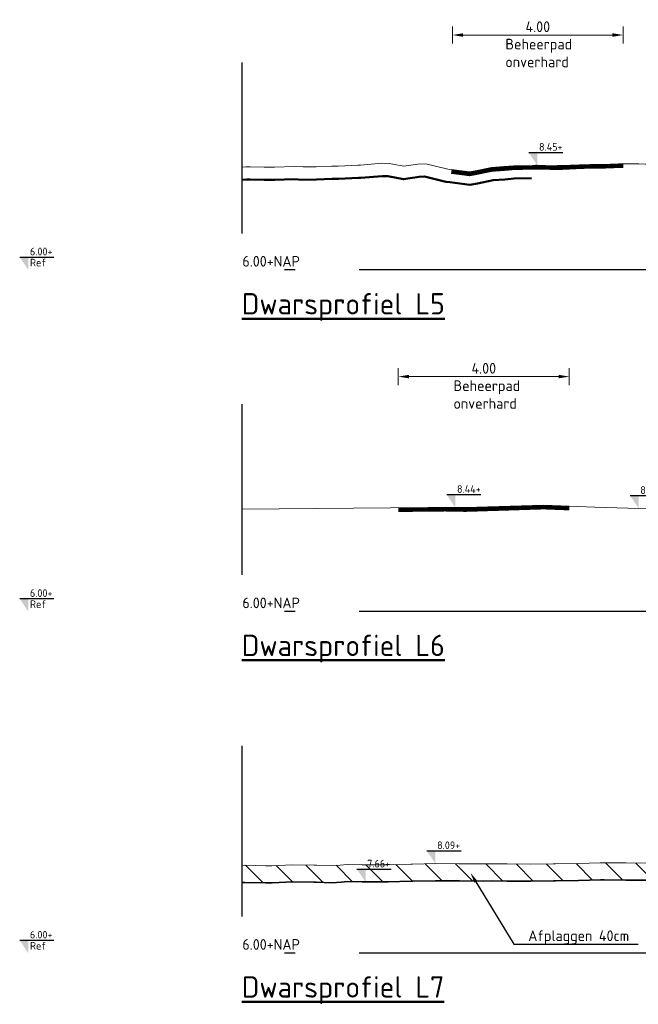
# Model space of a CAD drawing. Header units: metres. Extents: x 199581 to 207779, y 462378 to 466293.
# Tile 126 of 134: x 207393 to 207407, y 466036 to 466059. Entities that reach past the tile are written whole.
import ezdxf
from ezdxf import colors
from ezdxf.entities.mleader import LeaderData, LeaderLine
from ezdxf.math import Vec2, Vec3

# ---------------------------------------------------------------- set-up
doc = ezdxf.new("R2010")
doc.units = ezdxf.units.M
doc.linetypes.add('AL-NAP_LIJN', pattern=[15.25, 12, -1.5, 0.25, -1.5])
doc.linetypes.add('XX-AFBREEK', pattern=[7, 4, -1, 1, -1])
doc.layers.get('0').update_dxf_attribs({"lineweight": 25})
for name, color, linetype, lineweight in [('B-WE-GR-MAAIVELD-G-GRIJS', 253, 'GW-MAAIVELD', 13), ('N-WE-GW-GRONDWERKLIJN-G', 90, 'Continuous', 50), ('N-WE-GW-MAAIVELD-GD', 90, 'GW-MAAIVELD', 35), ('N-WE-GW-ONTGRAVING-WERK-AD', 253, 'Continuous', 18), ('X-XX-AL-AFBREEKLIJN-GD', 250, 'XX-AFBREEK', 25), ('X-XX-AL-M', 7, 'Continuous', 18), ('X-XX-AL-NAP-GD', 253, 'AL-NAP_LIJN', 25), ('X-XX-AL-PEILMAAT-BEST-SD', 251, 'Continuous', 25), ('X-XX-AL-PEILMAAT-SD', 7, 'Continuous', 25), ('X-XX-AL-REFERENTIE-T25', 7, 'Continuous', 25), ('X-XX-AL-T25', 7, 'Continuous', 25), ('X-XX-AL-T50', 7, 'Continuous', 50)]:
    doc.layers.add(name, color=color, linetype=linetype, lineweight=lineweight)
doc.layers.add('N-WA-OG-BEHEERPAD-AD', color=34, linetype='Continuous', lineweight=25, transparency=0.5)
doc.styles.add('NLCS-ISO', font='NLCS-ISO.ttf')
doc.styles.add('NLCS-ISO-M100-T25', font='NLCS-ISO.ttf', dxfattribs={"height": 0.25})
doc.styles.add('NLCS-ISO-M50-T50', font='NLCS-ISO.ttf', dxfattribs={"height": 0.25})
doc.linetypes.add('GW-MAAIVELD', pattern='A,12,[40,NLCS.SHX,S=1,R=0,X=0,Y=-0.5],12', length=24)
doc.dimstyles.new('NLCS-M100-T25-PIJL_L2_H2', dxfattribs={"dimscale": 0.1, "dimtxt": 2.5, "dimasz": 2.5, "dimexe": 2, "dimexo": 2, "dimgap": 0.7, "dimtad": 1, "dimzin": 0, "dimdsep": 46, "dimtxsty": 'NLCS-ISO-M100-T25', "dimcen": 0, "dimdle": 2, "dimclrd": 256, "dimclre": 256, "dimclrt": 256, "dimazin": 0, "dimtfac": 1, "dimtdec": 3, "dimtofl": 0, "dimtmove": 0, "dimatfit": 3, "dimfxl": 2, "dimfxlon": 1, "dimtfillclr": 256, "dimtolj": 1, "dimtzin": 0, "dimlwd": -1, "dimlwe": -1, "dimarcsym": 0})

# ---------------------------------------------------------------- blocks, each defined once
blk = doc.blocks.new('SAL-PEILMAAT_INFRACAD_R01-SOD')
blk.add_line((-2, 3), (6, 3))
blk.add_solid([(-2, 3), (0, 3), (0, 0)])
at = {"style": 'NLCS-ISO'}
for tag, p in [('...', (0.4, 3.4)), ('REF', (0.4, 0.8))]:
    blk.add_attdef(tag, p, '', height=1.8, dxfattribs=at)
blk = doc.blocks.new('SAL-PEILMAAT_INFRACAD_H01-SOD')
blk.add_line((-2, 3), (6, 3))
blk.add_solid([(-2, 3), (0, 3), (0, 0)])
at = {"style": 'NLCS-ISO'}
blk.add_attdef('...', (0.4, 3.4), '', height=1.8, dxfattribs=at)
blk = doc.blocks.new('*D295')
at = {"layer": 'X-XX-AL-M', "transparency": 16777216}
for p, q in [((207403.093, 466058.89), (207403.093, 466059.29)), ((207407.089, 466058.89), (207407.089, 466059.29)), ((207406.839, 466059.09), (207403.343, 466059.09))]:
    blk.add_line(p, q, dxfattribs=at)
for points in [[(207403.343, 466059.132), (207403.343, 466059.049), (207403.093, 466059.09)], [(207406.839, 466059.132), (207406.839, 466059.049), (207407.089, 466059.09)]]:
    blk.add_solid(points, dxfattribs=at)
at = {"layer": 'X-XX-AL-M', "transparency": 16777216, "insert": (207405.091, 466059.285), "char_height": 0.25, "attachment_point": 5, "style": 'NLCS-ISO-M100-T25'}
blk.add_mtext('\\A1;4.00', dxfattribs=at)
blk = doc.blocks.new('*D296')
at = {"layer": 'X-XX-AL-M', "transparency": 16777216}
for p, q in [((207401.825, 466050.89), (207401.825, 466051.29)), ((207405.827, 466050.89), (207405.827, 466051.29)), ((207405.577, 466051.09), (207402.075, 466051.09))]:
    blk.add_line(p, q, dxfattribs=at)
for points in [[(207402.075, 466051.132), (207402.075, 466051.049), (207401.825, 466051.09)], [(207405.577, 466051.132), (207405.577, 466051.049), (207405.827, 466051.09)]]:
    blk.add_solid(points, dxfattribs=at)
at = {"layer": 'X-XX-AL-M', "transparency": 16777216, "insert": (207403.826, 466051.285), "char_height": 0.25, "attachment_point": 5, "style": 'NLCS-ISO-M100-T25'}
blk.add_mtext('\\A1;4.00', dxfattribs=at)

msp = doc.modelspace()

# ---------------------------------------------------------------- hatches: boundary and pattern name
at = {"layer": 'N-WE-GW-ONTGRAVING-WERK-AD'}
h = msp.add_hatch(dxfattribs=at)
h.set_pattern_fill('AGW-WERK_ONTGRAVEN-SO', color=256, scale=0.1, pattern_type=2)
h.set_pattern_definition([(135, (0, 0), (-0.3535533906, -0.3535533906), [])])
h.paths.add_polyline_path([(207412.298, 466039.619), (207412.168, 466039.627), (207412.043, 466039.63), (207411.611, 466039.645), (207411.166, 466039.654), (207411.054, 466039.655), (207410.944, 466039.66), (207410.496, 466039.683), (207410.035, 466039.671), (207409.939, 466039.671), (207409.846, 466039.672), (207409.381, 466039.693), (207408.903, 466039.69), (207408.824, 466039.691), (207408.747, 466039.693), (207408.267, 466039.708), (207407.772, 466039.698), (207407.709, 466039.696), (207407.649, 466039.697), (207407.152, 466039.699), (207406.64, 466039.703), (207406.595, 466039.703), (207406.551, 466039.702), (207406.037, 466039.685), (207405.508, 466039.681), (207405.48, 466039.681), (207405.452, 466039.681), (207404.923, 466039.674), (207404.377, 466039.676), (207404.365, 466039.675), (207403.996, 466039.678), (207403.808, 466039.675), (207403.255, 466039.679), (207403.25, 466039.678), (207403.245, 466039.679), (207402.693, 466039.683), (207402.157, 466039.672), (207402.136, 466039.671), (207402.114, 466039.67), (207401.578, 466039.658), (207401.059, 466039.654), (207401.021, 466039.654), (207400.982, 466039.655), (207400.635, 466039.662), (207400.464, 466039.651), (207400.261, 466039.637), (207399.906, 466039.647), (207399.888, 466039.647), (207399.851, 466039.648), (207399.349, 466039.654), (207398.862, 466039.634), (207398.791, 466039.633), (207398.719, 466039.632), (207398.234, 466039.644), (207398.161, 466039.642), (207398.161, 466039.242), (207398.234, 466039.244), (207398.715, 466039.232), (207398.796, 466039.233), (207398.874, 466039.234), (207399.355, 466039.254), (207399.845, 466039.248), (207399.883, 466039.247), (207399.899, 466039.247), (207400.269, 466039.237), (207400.49, 466039.252), (207400.643, 466039.262), (207400.975, 466039.255), (207401.016, 466039.254), (207401.057, 466039.254), (207401.585, 466039.258), (207402.127, 466039.271), (207402.148, 466039.271), (207402.166, 466039.272), (207402.696, 466039.283), (207403.237, 466039.279), (207403.246, 466039.278), (207403.256, 466039.279), (207403.81, 466039.275), (207403.998, 466039.278), (207404.367, 466039.275), (207404.379, 466039.276), (207404.924, 466039.274), (207405.455, 466039.281), (207405.482, 466039.281), (207405.512, 466039.281), (207406.046, 466039.285), (207406.558, 466039.302), (207406.599, 466039.303), (207406.642, 466039.303), (207407.149, 466039.299), (207407.644, 466039.297), (207407.712, 466039.296), (207407.782, 466039.298), (207408.265, 466039.308), (207408.735, 466039.293), (207408.816, 466039.291), (207408.902, 466039.29), (207409.374, 466039.293), (207409.555, 466039.285), (207410.542, 466038.615), (207412.911, 466038.14), (207413.411, 466038.14), (207415.217, 466038.502), (207414.931, 466038.943), (207414.581, 466039.22), (207413.84, 466039.54), (207413.429, 466039.549), (207413.283, 466039.549), (207413.141, 466039.562), (207412.726, 466039.593)])

# ---------------------------------------------------------------- linework, layer by layer
at = {"layer": 'B-WE-GR-MAAIVELD-G-GRIJS', "flags": 128}
for points in [[(207398.161, 466055.997), (207398.258, 466056.004), (207398.359, 466056.006), (207398.688, 466055.997), (207398.872, 466055.996), (207398.929, 466055.997), (207399.386, 466056.013), (207399.599, 466056), (207399.899, 466056.003), (207400.27, 466056.018), (207400.413, 466056.022), (207400.88, 466056.044), (207400.927, 466056.046), (207400.941, 466056.045), (207401.44, 466056.086), (207401.611, 466056.081), (207401.954, 466056.017), (207402.282, 466056.068), (207402.467, 466056.076), (207402.952, 466055.954), (207402.981, 466055.952), (207403.073, 466055.939), (207403.494, 466055.885), (207403.623, 466055.909), (207404.008, 466055.988), (207404.294, 466056.008), (207404.521, 466056.028), (207404.964, 466056.038), (207405.035, 466056.039), (207405.078, 466056.04), (207405.265, 466056.036), (207405.495, 466056.029), (207405.548, 466056.032), (207405.635, 466056.031), (207406.062, 466056.052), (207406.306, 466056.061), (207406.575, 466056.06), (207406.976, 466056.076), (207407.089, 466056.076), (207407.457, 466056.071), (207407.602, 466056.069), (207407.647, 466056.068), (207408.116, 466056.07), (207408.318, 466056.067), (207408.63, 466056.05), (207408.988, 466056.007), (207409.143, 466056), (207409.65, 466055.935), (207409.969, 466055.735), (207410.366, 466055.485), (207410.988, 466055.053), (207411.173, 466054.587), (207412.428, 466054.065), (207413.069, 466053.784), (207413.658, 466053.657), (207414.345, 466053.747), (207414.869, 466053.896), (207415.42, 466054.247), (207415.944, 466054.536), (207416.719, 466054.589), (207417.553, 466054.835), (207418.658, 466054.815), (207419.613, 466054.879), (207420.508, 466054.973), (207421.553, 466055.049), (207422.314, 466055.222), (207423.694, 466055.45), (207425.576, 466055.494), (207425.754, 466055.509), (207426.09, 466055.534), (207426.425, 466055.553), (207426.603, 466055.563), (207427.095, 466055.606), (207427.117, 466055.607), (207427.188, 466055.608), (207427.63, 466055.61), (207427.766, 466055.638), (207428.144, 466055.694), (207428.161, 466055.702)], [(207398.161, 466047.987), (207402.514, 466048.026), (207402.921, 466048.031), (207403.396, 466048.022), (207405.231, 466048.08), (207406.425, 466048.034), (207408.221, 466047.977), (207408.996, 466047.566), (207409.736, 466047.067), (207409.887, 466046.551), (207410.577, 466046.213), (207411.295, 466045.895), (207411.822, 466045.778), (207412.464, 466045.767), (207413.077, 466045.772), (207413.791, 466045.956), (207414.319, 466046.211), (207414.934, 466046.527), (207415.76, 466046.544), (207416.603, 466046.831), (207417.601, 466046.85), (207418.496, 466046.898), (207419.398, 466046.965), (207420.254, 466047.092), (207422.062, 466047.363), (207424.2, 466047.39), (207424.942, 466047.439), (207427.288, 466047.608), (207428.161, 466047.666)], [(207398.161, 466039.642), (207398.234, 466039.644), (207398.719, 466039.632), (207398.791, 466039.633), (207398.862, 466039.634), (207399.349, 466039.654), (207399.851, 466039.648), (207399.888, 466039.647), (207399.906, 466039.647), (207400.261, 466039.637), (207400.464, 466039.651), (207400.635, 466039.662), (207400.982, 466039.655), (207401.021, 466039.654), (207401.059, 466039.654), (207401.578, 466039.658), (207402.114, 466039.67), (207402.136, 466039.671), (207402.157, 466039.672), (207402.693, 466039.683), (207403.245, 466039.679), (207403.25, 466039.678), (207403.255, 466039.679), (207403.808, 466039.675), (207403.996, 466039.678), (207404.365, 466039.675), (207404.377, 466039.676), (207404.923, 466039.674), (207405.452, 466039.681), (207405.48, 466039.681), (207405.508, 466039.681), (207406.037, 466039.685), (207406.551, 466039.702), (207406.595, 466039.703), (207406.64, 466039.703), (207407.152, 466039.699), (207407.649, 466039.697), (207407.709, 466039.696), (207407.772, 466039.698), (207408.267, 466039.708), (207408.747, 466039.693), (207408.824, 466039.691), (207408.903, 466039.69), (207409.381, 466039.693), (207409.846, 466039.672), (207409.939, 466039.671), (207410.035, 466039.671), (207410.496, 466039.683), (207410.944, 466039.66), (207411.054, 466039.655), (207411.166, 466039.654), (207411.611, 466039.645), (207412.043, 466039.63), (207412.168, 466039.627), (207412.298, 466039.619), (207412.726, 466039.593), (207413.141, 466039.562), (207413.283, 466039.549), (207413.429, 466039.549), (207413.84, 466039.54), (207414.581, 466039.22), (207414.931, 466038.943), (207415.236, 466038.473), (207415.66, 466038.203), (207416.268, 466037.93), (207416.943, 466037.73), (207417.55, 466037.71), (207418.241, 466037.882), (207418.946, 466037.981), (207419.624, 466038.116), (207420.17, 466038.356), (207420.675, 466038.553), (207421.229, 466039.134), (207422.086, 466039.556), (207422.807, 466039.643), (207423.885, 466039.726), (207424.43, 466039.766), (207424.745, 466039.768), (207424.988, 466039.776), (207425.223, 466039.776), (207425.545, 466039.781), (207425.876, 466039.779), (207426.102, 466039.78), (207426.322, 466039.782), (207426.66, 466039.791), (207427.008, 466039.788), (207427.217, 466039.789), (207427.42, 466039.781), (207427.774, 466039.779), (207428.139, 466039.783), (207428.161, 466039.784)]]:
    msp.add_lwpolyline(points, dxfattribs=at)
at = {"layer": 'N-WA-OG-BEHEERPAD-AD', "const_width": 0.1, "flags": 128}
for points in [[(207403.066, 466055.889), (207403.066, 466055.889), (207403.496, 466055.834), (207403.633, 466055.86), (207404.015, 466055.938), (207404.298, 466055.958), (207404.524, 466055.978), (207404.965, 466055.988), (207405.036, 466055.989), (207405.078, 466055.99), (207405.264, 466055.986), (207405.495, 466055.979), (207405.549, 466055.982), (207405.636, 466055.981), (207406.064, 466056.002), (207406.306, 466056.011), (207406.576, 466056.01), (207406.977, 466056.026), (207407.089, 466056.026)], [(207401.826, 466047.97), (207402.514, 466047.976), (207402.92, 466047.981), (207403.397, 466047.972), (207405.231, 466048.03), (207405.827, 466048.007)]]:
    msp.add_lwpolyline(points, dxfattribs=at)
at = {"layer": 'N-WE-GW-GRONDWERKLIJN-G', "flags": 128}
msp.add_lwpolyline([(207398.18, 466055.698), (207398.271, 466055.704), (207398.358, 466055.705), (207398.684, 466055.697), (207398.875, 466055.696), (207398.936, 466055.697), (207399.382, 466055.713), (207399.592, 466055.7), (207399.907, 466055.703), (207400.28, 466055.719), (207400.424, 466055.723), (207400.893, 466055.744), (207400.927, 466055.746), (207400.947, 466055.745), (207401.448, 466055.785), (207401.579, 466055.782), (207401.949, 466055.713), (207402.311, 466055.769), (207402.436, 466055.774), (207402.904, 466055.657), (207402.948, 466055.654), (207403.032, 466055.642), (207403.502, 466055.582), (207403.681, 466055.614), (207404.049, 466055.69), (207404.317, 466055.709), (207404.537, 466055.728), (207404.942, 466055.737)], dxfattribs=at)
at = {"layer": 'N-WE-GW-MAAIVELD-GD', "flags": 128}
msp.add_lwpolyline([(207398.169, 466039.242), (207398.234, 466039.244), (207398.715, 466039.232), (207398.796, 466039.233), (207398.874, 466039.234), (207399.355, 466039.254), (207399.845, 466039.248), (207399.883, 466039.247), (207399.899, 466039.247), (207400.269, 466039.237), (207400.49, 466039.252), (207400.643, 466039.262), (207400.975, 466039.255), (207401.016, 466039.254), (207401.057, 466039.254), (207401.585, 466039.258), (207402.127, 466039.271), (207402.148, 466039.271), (207402.166, 466039.272), (207402.696, 466039.283), (207403.237, 466039.279), (207403.246, 466039.278), (207403.256, 466039.279), (207403.81, 466039.275), (207403.998, 466039.278), (207404.367, 466039.275), (207404.379, 466039.276), (207404.924, 466039.274), (207405.455, 466039.281), (207405.482, 466039.281), (207405.512, 466039.281), (207406.046, 466039.285), (207406.558, 466039.302), (207406.599, 466039.303), (207406.642, 466039.303), (207407.149, 466039.299), (207407.644, 466039.297), (207407.712, 466039.296), (207407.782, 466039.298), (207408.265, 466039.308), (207408.735, 466039.293), (207408.816, 466039.291), (207408.902, 466039.29), (207409.374, 466039.293), (207409.555, 466039.285)], dxfattribs=at)
at = {"layer": 'X-XX-AL-AFBREEKLIJN-GD', "flags": 128}
for points in [[(207398.161, 466058.444), (207398.161, 466054.444)], [(207398.161, 466050.444), (207398.161, 466046.444)], [(207398.161, 466042.444), (207398.161, 466038.444)]]:
    msp.add_lwpolyline(points, dxfattribs=at)
at = {"layer": 'X-XX-AL-NAP-GD', "flags": 128}
for points in [[(207428.161, 466053.59), (207398.161, 466053.59)], [(207428.161, 466045.59), (207398.161, 466045.59)], [(207428.161, 466037.59), (207398.161, 466037.59)]]:
    msp.add_lwpolyline(points, dxfattribs=at)

# ---------------------------------------------------------------- block references
at = {"layer": 'X-XX-AL-PEILMAAT-BEST-SD', "xscale": 0.1, "yscale": 0.1, "zscale": 0.1}
for p, values in [((207405.078, 466056.04), {'...': '8.45+'}), ((207403.158, 466048.027), {'...': '8.44+'}), ((207402.693, 466039.683), {'...': '8.09+'})]:
    msp.add_blockref('SAL-PEILMAAT_INFRACAD_H01-SOD', p, dxfattribs=at).add_auto_attribs(values)
at = {"layer": 'X-XX-AL-PEILMAAT-SD', "xscale": 0.1, "yscale": 0.1, "zscale": 0.1}
for name, p, values in [('SAL-PEILMAAT_INFRACAD_R01-SOD', (207393.161, 466053.59), {'...': '6.00+', 'REF': 'Ref'}), ('SAL-PEILMAAT_INFRACAD_H01-SOD', (207407.45, 466048.002), {'...': '8.41+'}), ('SAL-PEILMAAT_INFRACAD_R01-SOD', (207393.161, 466045.59), {'...': '6.00+', 'REF': 'Ref'}), ('SAL-PEILMAAT_INFRACAD_H01-SOD', (207401.057, 466039.254), {'...': '7.66+'}), ('SAL-PEILMAAT_INFRACAD_R01-SOD', (207393.161, 466037.59), {'...': '6.00+', 'REF': 'Ref'})]:
    msp.add_blockref(name, p, dxfattribs=at).add_auto_attribs(values)

# ---------------------------------------------------------------- texts
at = {"layer": 'X-XX-AL-REFERENTIE-T25', "char_height": 0.25, "attachment_point": 1, "style": 'NLCS-ISO-M100-T25'}
for insert in [(207404.332, 466059.002), (207403.117, 466051.002)]:
    msp.add_mtext_dynamic_manual_height_columns('Beheerpad onverhard', width=0.97587, gutter_width=1.25, heights=[0], dxfattribs=dict(at, insert=insert))
at = {"layer": 'X-XX-AL-T25', "char_height": 0.25, "attachment_point": 1, "style": 'NLCS-ISO-M100-T25'}
for insert in [(207398.174, 466053.916), (207398.174, 466045.916), (207398.174, 466037.916)]:
    msp.add_mtext_dynamic_manual_height_columns('6.00+NAP', width=2.46829, gutter_width=1.25, heights=[0], dxfattribs=dict(at, insert=insert))
at = {"layer": 'X-XX-AL-T50', "char_height": 0.5, "attachment_point": 1, "style": 'NLCS-ISO-M50-T50'}
for s, insert in [('{\\LDwarsprofiel L5}', (207398.161, 466053.045)), ('{\\LDwarsprofiel L6}', (207398.161, 466045.045)), ('{\\LDwarsprofiel L7}', (207398.161, 466037.045))]:
    msp.add_mtext_dynamic_manual_height_columns(s, width=18.27556, gutter_width=2.5, heights=[0], dxfattribs=dict(at, insert=insert))

# ---------------------------------------------------------------- dimensions: what is measured, and where the dimension line sits
at = {"layer": 'X-XX-AL-M'}
for base, p1, p2, picture, middle in [((207403.093, 466059.09), (207407.089, 466056.076), (207403.093, 466055.937), '*D295', (207405.091, 466059.285)), ((207401.825, 466051.09), (207405.827, 466048.007), (207401.825, 466048.02), '*D296', (207403.826, 466051.285))]:
    dim = msp.add_linear_dim(base=base, p1=p1, p2=p2, dimstyle='NLCS-M100-T25-PIJL_L2_H2', dxfattribs=at)
    dim.commit()
    dim.dimension.update_dxf_attribs({"geometry": picture, "text_midpoint": middle})

# ---------------------------------------------------------------- leaders
at = {"layer": 'X-XX-AL-REFERENTIE-T25'}
ml = msp.add_multileader_mtext('Standard', dxfattribs=at)
ml.set_content('Afplaggen 40cm', color=256, style='NLCS-ISO-M100-T25')
ml.set_leader_properties(color=256, linetype='ByLayer', lineweight=-1)
ml.build(insert=Vec2(0, 0))
ml.multileader.update_dxf_attribs({"text_left_attachment_type": 5, "text_right_attachment_type": 5, "dogleg_length": 0.25, "arrow_head_size": 0.25})
ctx = ml.context
ctx.base_point, ctx.char_height, ctx.arrow_head_size, ctx.landing_gap_size, ctx.plane_origin = Vec3(207404.776, 466037.795), 0.25, 0.25, 0.09, Vec3(207403.513, 466039.47)
ctx.left_attachment, ctx.right_attachment = 5, 5
notes = []
notes.append((ctx, [(1, (1, 1, 0), (207404.526, 466037.795), (1, 0), 0.25, [(0, [(207403.513, 466039.47)], 0, [])])]))
ctx.mtext.insert, ctx.mtext.flow_direction = Vec3(207404.866, 466038.12), 5
for ctx, leaders in notes:
    for number, flags, end, landing, length, lines in leaders:
        leader = LeaderData()
        leader.index, (leader.has_last_leader_line, leader.has_dogleg_vector, leader.attachment_direction) = number, flags
        leader.last_leader_point, leader.dogleg_vector, leader.dogleg_length = Vec3(end), Vec3(landing), length
        for number, points, colour, breaks in lines:
            line = LeaderLine()
            line.index, line.vertices, line.color, line.breaks = number, Vec3.list(points), colors.encode_raw_color(colour), breaks
            leader.lines.append(line)
        ctx.leaders.append(leader)

doc.saveas('drawing.dxf')
